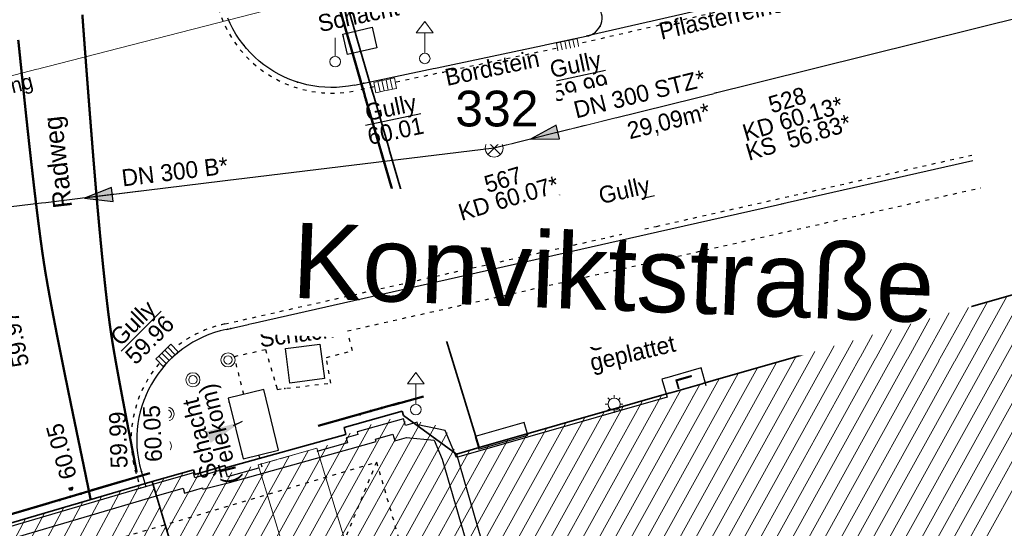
# Model space of a CAD drawing. Header units: metres. Extents: x 32365810 to 32367010, y 5620411 to 5622366.
# Tile 166 of 198: x 32366318 to 32366344, y 5622031 to 5622045. Entities that reach past the tile are written whole.
import ezdxf
from ezdxf import colors
from ezdxf.entities.mleader import LeaderData, LeaderLine
from ezdxf.math import Vec2, Vec3

# ---------------------------------------------------------------- set-up
doc = ezdxf.new("R2010")
doc.units = ezdxf.units.M
for name, pattern in [('1000.100', [0]), ('1000.104', [0.225, 0.075, -0.15]), ('1000.195', [0]), ('1000.196', [0.225, 0.075, -0.15]), ('1000.212', [0.25, 0.1, -0.15]), ('1000.300', [0]), ('1000.325', [0]), ('1600.1047', [0]), ('1600.2013', [0, 0]), ('1600.2028', [0]), ('1600.2305', [0.75, 0.5, 0, 0, -0.25]), ('1600.2507', [0])]:
    doc.linetypes.add(name, pattern=pattern)
doc.layers.get('0').update_dxf_attribs({"color": 1, "linetype": 'CONTINUOUS'})
for name, color, linetype in [('Beschriftung Kanalbestand (AMT 66)', 7, 'CONTINUOUS'), ('Beschriftung Topographie', 7, 'CONTINUOUS'), ('Ebene 40', 40, 'CONTINUOUS'), ('EFB-_ Dachhöhen Bestandsgebäude (NHN)', 7, 'CONTINUOUS'), ('Fahrbahnmarkierung', 7, 'CONTINUOUS'), ('Flurstücke_Grenzpunkte', 11, 'CONTINUOUS'), ('Gebäude', 31, 'CONTINUOUS'), ('Höhen_ gemessen (NHN)', 7, 'CONTINUOUS'), ('Lagebezeichnungen', 12, 'CONTINUOUS'), ('Leitungen Kanalbestand (AMT 66)', 7, 'CONTINUOUS'), ('Siedlungsflächen - Bauwerke u. Einrichtungen', 51, 'CONTINUOUS'), ('Stromversorgung', 7, 'CONTINUOUS'), ('Symbole Topographie', 7, 'CONTINUOUS'), ('Topgraphie_ weitere örtliche Aufnahme', 7, 'CONTINUOUS'), ('Topographie_ örtl. Aufnahme', 7, 'CONTINUOUS'), ('weitere Entwässerungsleitungen', 7, 'CONTINUOUS')]:
    doc.layers.add(name, color=color, linetype=linetype)
doc.styles.add('Beschriftung Fahrbahnmarkierung_ grau', font='Century Gothic.ttf')
doc.styles.add('Beschriftung Topographie_ blau', font='Century Gothic.ttf')
doc.styles.add('Flurstücksnummer - K 10 700', font='Arial.ttf')
doc.styles.add('Höhe NHN_ gemessen_ blau', font='Century Gothic.ttf')
doc.styles.add('Kanal Mischwasser_ Beschriftung allgemein_ dünn_ lila', font='Century Gothic.ttf')
doc.styles.add('Kanal_ Höhe_ NHN (Deckel_Sohle)_ lila', font='Century Gothic.ttf')
doc.styles.add('Name - Bauwerken u. Einrichtungen - F 10', font='Arial.ttf')
doc.styles.add('Stromversorgung_ Beschriftung allgemein_ dünn_ schwarz', font='Century Gothic.ttf')
doc.styles.add('Textart 4', font='Arial.ttf')

# ---------------------------------------------------------------- blocks, each defined once
blk = doc.blocks.new('S1000.451')
at = {"color": 0, "lineweight": -2}
for radius in [0.5, 0.3]:
    blk.add_circle((0, 0), radius, dxfattribs=at)
blk = doc.blocks.new('S1000.461')
at = {"color": 0, "lineweight": -2}
for p, q in [((-0.345, 0), (-0.5, 0)), ((-0.245, 0.245), (-0.35, 0.35)), ((0, 0.345), (0, 0.5)), ((0.245, 0.245), (0.35, 0.35)), ((0.345, 0), (0.5, 0)), ((-0.245, -0.245), (-0.35, -0.35)), ((0, -0.345), (0, -0.5)), ((0.245, -0.245), (0.35, -0.35))]:
    blk.add_line(p, q, dxfattribs=at)
blk.add_circle((0, 0), 0.345, dxfattribs=at)
blk = doc.blocks.new('S1000.460', base_point=(0, -0.375))
at = {"color": 0, "lineweight": -2}
for p, q in [((-0.2, 0.23), (0, 0.5)), ((0, 0.5), (0.2, 0.23)), ((0.2, 0.23), (-0.2, 0.23)), ((0, -0.25), (0, 0.23))]:
    blk.add_line(p, q, dxfattribs=at)
blk.add_circle((0, -0.375), 0.125, dxfattribs=at)
blk = doc.blocks.new('S1000.345')
at = {"color": 0, "lineweight": -2}
for p, q in [((-0.353554, 0.353554), (0.353554, -0.353554)), ((-0.353554, -0.353554), (0.353554, 0.353554))]:
    blk.add_line(p, q, dxfattribs=at)
blk.add_circle((0, 0), 0.5, dxfattribs=at)
blk = doc.blocks.new('S1000.507', base_point=(0, -0.25))
at = {"color": 0, "lineweight": -2}
for p, q in [((-0.5, 0.25), (-0.3, 0.25)), ((-0.5, -0.25), (-0.5, 0.25)), ((-0.3, 0.25), (-0.1, 0.25)), ((-0.3, 0.25), (-0.3, -0.25)), ((-0.1, 0.25), (0.1, 0.25)), ((-0.1, 0.25), (-0.1, -0.25)), ((0.1, 0.25), (0.3, 0.25)), ((0.1, 0.25), (0.1, -0.25)), ((0.3, 0.25), (0.5, 0.25)), ((0.3, 0.25), (0.3, -0.25)), ((0.5, 0.25), (0.5, -0.25)), ((-0.3, -0.25), (-0.5, -0.25)), ((-0.1, -0.25), (-0.3, -0.25)), ((0.1, -0.25), (-0.1, -0.25)), ((0.3, -0.25), (0.1, -0.25)), ((0.5, -0.25), (0.3, -0.25))]:
    blk.add_line(p, q, dxfattribs=at)
blk = doc.blocks.new('S1000.15')
at = {"color": 0, "lineweight": -2}
for p, q in [((-0.5, 0.05), (-0.485, 0.1)), ((0.495, 0.05), (-0.5, 0.05)), ((-0.5, -0.05), (-0.5, 0)), ((-0.5, 0), (0.5, 0)), ((-0.485, 0.1), (0.49, 0.1)), ((-0.475, 0.15), (-0.455, 0.2)), ((0.475, 0.15), (-0.475, 0.15)), ((-0.455, 0.2), (0.455, 0.2)), ((-0.43, 0.25), (-0.4, 0.3)), ((0.43, 0.25), (-0.43, 0.25)), ((-0.4, 0.3), (0.395, 0.3)), ((-0.355, 0.35), (-0.295, 0.4)), ((0.36, 0.35), (-0.355, 0.35)), ((-0.295, 0.4), (0.3, 0.4)), ((0.22, 0.45), (-0.215, 0.45)), ((0.3, 0.4), (0.22, 0.45)), ((0.395, 0.3), (0.36, 0.35)), ((0.455, 0.2), (0.43, 0.25)), ((0.49, 0.1), (0.475, 0.15)), ((0.5, 0), (0.495, 0.05)), ((0.495, -0.05), (-0.5, -0.05)), ((-0.475, -0.15), (-0.49, -0.1)), ((-0.49, -0.1), (0.485, -0.1)), ((0.475, -0.15), (-0.475, -0.15)), ((-0.43, -0.25), (-0.455, -0.2)), ((-0.455, -0.2), (0.46, -0.2)), ((0.425, -0.25), (-0.43, -0.25)), ((-0.355, -0.35), (-0.4, -0.3)), ((-0.4, -0.3), (0.395, -0.3)), ((0.345, -0.35), (-0.355, -0.35)), ((-0.205, -0.45), (-0.29, -0.4)), ((-0.29, -0.4), (0.285, -0.4)), ((0.2, -0.45), (-0.205, -0.45)), ((0.285, -0.4), (0.345, -0.35)), ((0.395, -0.3), (0.425, -0.25)), ((0.46, -0.2), (0.475, -0.15)), ((0.485, -0.1), (0.495, -0.05))]:
    blk.add_line(p, q, dxfattribs=at)
blk.add_circle((0, 0), 0.5, dxfattribs=at)
blk = doc.blocks.new('O126')
at = {"layer": 'Gebäude', "color": 7, "linetype": '1600.2507', "lineweight": 18}
for p, q in [((32366325.527, 5622033.162), (32366323.974, 5622032.722)), ((32366331.132, 5622014.847), (32366325.527, 5622033.162)), ((32366323.974, 5622032.722), (32366329.575, 5622014.39))]:
    blk.add_line(p, q, dxfattribs=at)
blk = doc.blocks.new('Flurgrenze_ Begleitsignatur')
at = {"color": 0, "lineweight": -2}
for p, q in [((-0.29, 0), (-0.12, 0)), ((0.12, 0), (0.29, 0))]:
    blk.add_line(p, q, dxfattribs=at)
for p in [(-0.06, 0), (0, 0), (0.06, 0)]:
    blk.add_point(p, dxfattribs=at)
blk = doc.blocks.new('O179')
at = {"layer": 'Flurstücke_Grenzpunkte', "color": 251, "linetype": '1600.2013', "lineweight": 50, "true_color": 0x566563}
blk.add_line((32366321.090248, 5622032.499779), (32366316.866248, 5622031.251779), dxfattribs=at)
at = {"layer": 'Flurstücke_Grenzpunkte', "color": 251, "lineweight": 50, "true_color": 0x566563, "xscale": 5, "yscale": 5, "zscale": 5, "rotation": 196.460014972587}
blk.add_blockref('Flurgrenze_ Begleitsignatur', (32366318.978248, 5622031.875779), dxfattribs=at)
blk = doc.blocks.new('O207')
at = {"layer": 'Flurstücke_Grenzpunkte', "color": 251, "linetype": '1600.2013', "lineweight": 50, "true_color": 0x566563}
blk.add_line((32366325.989899, 5622045.33735), (32366327.854899, 5622038.90435), dxfattribs=at)
at = {"layer": 'Flurstücke_Grenzpunkte', "color": 251, "lineweight": 50, "true_color": 0x566563, "xscale": 5, "yscale": 5, "zscale": 5, "rotation": 286.167475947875}
blk.add_blockref('Flurgrenze_ Begleitsignatur', (32366326.922399, 5622042.12085), dxfattribs=at)
blk = doc.blocks.new('O333')
at = {"layer": 'Flurstücke_Grenzpunkte', "color": 251, "linetype": '1600.2013', "lineweight": 50, "true_color": 0x566563}
blk.add_line((32366327.736282, 5622034.364653), (32366326.191282, 5622033.931653), dxfattribs=at)
at = {"layer": 'Flurstücke_Grenzpunkte', "color": 251, "lineweight": 50, "true_color": 0x566563, "xscale": 5, "yscale": 5, "zscale": 5, "rotation": 195.656001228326}
blk.add_blockref('Flurgrenze_ Begleitsignatur', (32366326.963782, 5622034.148153), dxfattribs=at)
blk = doc.blocks.new('O496')
at = {"layer": 'Gebäude', "color": 7, "linetype": '1600.2305', "lineweight": 18}
blk.add_line((32366323.974, 5622032.722), (32366325.527, 5622033.162), dxfattribs=at)
blk = doc.blocks.new('O779')
at = {"layer": 'Flurstücke_Grenzpunkte', "color": 7, "linetype": '1600.2028', "lineweight": 35}
for p, q in [((32366378.485, 5622047.119), (32366329.844, 5622033.179)), ((32366327.797, 5622034.148), (32366326.252, 5622033.715)), ((32366327.83, 5622034.03), (32366327.797, 5622034.148)), ((32366329.238, 5622033.006), (32366327.83, 5622034.03)), ((32366326.304, 5622033.53), (32366323.105, 5622032.643)), ((32366326.252, 5622033.715), (32366326.304, 5622033.53)), ((32366329.844, 5622033.179), (32366329.238, 5622033.006)), ((32366323.089, 5622032.701), (32366322.77, 5622032.608)), ((32366323.105, 5622032.643), (32366323.089, 5622032.701)), ((32366322.25, 5622032.592), (32366321.154, 5622032.284)), ((32366322.286, 5622032.466), (32366322.25, 5622032.592)), ((32366322.77, 5622032.608), (32366322.286, 5622032.466)), ((32366321.154, 5622032.284), (32366326.796, 5622013.461))]:
    blk.add_line(p, q, dxfattribs=at)
blk = doc.blocks.new('O830')
at = {"layer": 'Flurstücke_Grenzpunkte', "color": 7, "linetype": '1600.2028', "lineweight": 35}
for q in [(32366316.930001, 5622031.036), (32366326.796001, 5622013.461)]:
    blk.add_line((32366321.154001, 5622032.284), q, dxfattribs=at)
blk = doc.blocks.new('O1529')
at = {"layer": 'Flurstücke_Grenzpunkte', "color": 7, "linetype": '1600.2028', "lineweight": 35}
for p, q in [((32366328.071, 5622038.967), (32366326.206, 5622045.4)), ((32366329.844, 5622033.179), (32366328.071, 5622038.967)), ((32366327.797, 5622034.148), (32366326.252, 5622033.715)), ((32366327.83, 5622034.03), (32366327.797, 5622034.148)), ((32366329.238, 5622033.006), (32366327.83, 5622034.03)), ((32366326.304, 5622033.53), (32366323.105, 5622032.643)), ((32366326.252, 5622033.715), (32366326.304, 5622033.53)), ((32366329.844, 5622033.179), (32366329.238, 5622033.006)), ((32366323.089, 5622032.701), (32366322.77, 5622032.608)), ((32366323.105, 5622032.643), (32366323.089, 5622032.701)), ((32366322.25, 5622032.592), (32366321.154, 5622032.284)), ((32366322.286, 5622032.466), (32366322.25, 5622032.592)), ((32366322.77, 5622032.608), (32366322.286, 5622032.466)), ((32366321.154, 5622032.284), (32366316.93, 5622031.036))]:
    blk.add_line(p, q, dxfattribs=at)
blk = doc.blocks.new('O1992')
at = {"layer": 'Flurstücke_Grenzpunkte', "color": 7, "linetype": '1600.2028', "lineweight": 35}
for p, q in [((32366378.485, 5622047.119), (32366329.844, 5622033.179)), ((32366328.071, 5622038.967), (32366326.206, 5622045.4)), ((32366329.844, 5622033.179), (32366328.071, 5622038.967))]:
    blk.add_line(p, q, dxfattribs=at)
at = {"layer": 'Flurstücke_Grenzpunkte', "color": 7, "lineweight": 18, "insert": (32366330.314, 5622041.696), "char_height": 0.95, "attachment_point": 8, "line_spacing_factor": 0.69, "style": 'Flurstücksnummer - K 10 700', "bg_fill": 2}
blk.add_mtext('332', dxfattribs=at)
blk = doc.blocks.new('O2545')
at = {"layer": 'Ebene 40', "color": 7, "true_color": 0xffffff, "insert": (32366324.922043, 5622039.159064), "char_height": 1.999494, "attachment_point": 1, "rotation": 357.765069, "line_spacing_factor": 0.69, "style": 'Textart 4', "bg_fill": 2}
blk.add_mtext('Konviktstraße', dxfattribs=at)
blk = doc.blocks.new('*X1118')
at = {"color": 253, "linetype": '1600.1047', "lineweight": 18, "true_color": 0xb2b2b2}
for p, q in [((32366318.05641, 5622027.0425), (32366320.828554, 5622032.187846)), ((32366317.910037, 5622027.561443), (32366320.321949, 5622032.038167)), ((32366318.202784, 5622026.523558), (32366321.208451, 5622032.102343)), ((32366317.61729, 5622028.599329), (32366319.30874, 5622031.73881)), ((32366317.763663, 5622028.080386), (32366319.815345, 5622031.888488)), ((32366317.324543, 5622029.637214), (32366318.29553, 5622031.439452)), ((32366317.470917, 5622029.118271), (32366318.802135, 5622031.589131)), ((32366318.349157, 5622026.004615), (32366321.360719, 5622031.594341)), ((32366317.17817, 5622030.156157), (32366317.788926, 5622031.289774)), ((32366318.49553, 5622025.485672), (32366321.512987, 5622031.08634))]:
    blk.add_line(p, q, dxfattribs=at)
blk = doc.blocks.new('*X1238')
at = {"color": 253, "linetype": '1600.1047', "lineweight": 18, "true_color": 0xb2b2b2}
for p, q in [((32366335.676607, 5622017.000926), (32366347.429618, 5622038.218854)), ((32366334.657124, 5622016.708266), (32366346.410455, 5622037.926772)), ((32366335.166866, 5622016.854596), (32366346.920036, 5622038.072813)), ((32366334.147382, 5622016.561936), (32366345.900873, 5622037.780731)), ((32366332.21319, 5622014.617935), (32366344.88171, 5622037.48865)), ((32366332.359835, 5622014.108761), (32366345.391292, 5622037.634691)), ((32366331.550089, 5622014.96866), (32366343.862547, 5622037.196568)), ((32366331.978641, 5622014.968416), (32366344.372128, 5622037.342609)), ((32366330.526956, 5622014.669412), (32366342.843384, 5622036.904487)), ((32366331.038872, 5622014.819666), (32366343.352965, 5622037.050528)), ((32366329.503272, 5622014.369169), (32366341.824221, 5622036.612406)), ((32366330.015041, 5622014.519158), (32366342.333802, 5622036.758446)), ((32366328.992403, 5622014.220803), (32366341.314639, 5622036.466365)), ((32366327.171489, 5622012.481306), (32366340.295476, 5622036.174283)), ((32366327.47225, 5622012.250359), (32366340.805057, 5622036.320324)), ((32366326.868453, 5622013.482062), (32366339.276313, 5622035.882202)), ((32366327.0248, 5622012.990402), (32366339.785894, 5622036.028243)), ((32366326.5163, 5622014.394146), (32366338.25715, 5622035.59012)), ((32366326.666822, 5622013.89197), (32366338.766731, 5622035.736161)), ((32366326.365778, 5622014.896322), (32366337.747568, 5622035.44408)), ((32366326.064734, 5622015.900674), (32366336.728405, 5622035.151998)), ((32366326.215256, 5622015.398498), (32366337.237986, 5622035.298039)), ((32366325.763689, 5622016.905026), (32366335.709242, 5622034.859917)), ((32366325.914211, 5622016.40285), (32366336.218823, 5622035.005958)), ((32366325.462645, 5622017.909378), (32366334.690079, 5622034.567835)), ((32366325.613167, 5622017.407202), (32366335.19966, 5622034.713876)), ((32366325.161601, 5622018.913731), (32366333.670915, 5622034.275754)), ((32366325.312123, 5622018.411555), (32366334.180497, 5622034.421795)), ((32366325.011079, 5622019.415907), (32366333.161334, 5622034.129713)), ((32366322.90377, 5622026.446371), (32366326.971541, 5622033.789993)), ((32366323.054292, 5622025.944195), (32366327.478781, 5622033.931807)), ((32366323.204814, 5622025.442019), (32366327.874274, 5622033.871882)), ((32366323.355336, 5622024.939843), (32366328.294695, 5622033.856959)), ((32366323.505858, 5622024.437667), (32366328.678612, 5622033.776135)), ((32366324.710035, 5622020.420259), (32366332.142171, 5622033.837632)), ((32366324.860557, 5622019.918083), (32366332.651752, 5622033.983672)), ((32366323.65638, 5622023.935491), (32366328.995031, 5622033.573457)), ((32366324.408991, 5622021.424611), (32366331.123008, 5622033.54555)), ((32366324.559513, 5622020.922435), (32366331.632589, 5622033.691591)), ((32366326.336351, 5622033.41719), (32366326.416466, 5622033.561823)), ((32366322.602726, 5622027.450723), (32366325.811043, 5622033.242757)), ((32366322.753248, 5622026.948547), (32366326.319862, 5622033.387422)), ((32366324.107946, 5622022.428963), (32366330.103844, 5622033.253469)), ((32366324.258469, 5622021.926787), (32366330.613426, 5622033.399509)), ((32366322.301681, 5622028.455075), (32366324.793882, 5622032.954291)), ((32366322.452204, 5622027.952899), (32366325.30237, 5622033.098357)), ((32366323.806902, 5622023.433315), (32366329.18193, 5622033.136953)), ((32366323.957424, 5622022.931139), (32366329.594445, 5622033.107758)), ((32366322.151159, 5622028.957251), (32366324.285394, 5622032.810225)), ((32366321.398549, 5622031.468131), (32366321.978877, 5622032.515809)), ((32366321.549071, 5622030.965955), (32366322.39821, 5622032.498921)), ((32366321.699593, 5622030.463779), (32366322.875174, 5622032.586077)), ((32366321.850115, 5622029.961603), (32366323.267711, 5622032.520815)), ((32366322.000637, 5622029.459427), (32366323.776709, 5622032.665802)), ((32366321.248027, 5622031.970307), (32366321.471157, 5622032.373128))]:
    blk.add_line(p, q, dxfattribs=at)
blk = doc.blocks.new('S1000.370')
at = {"lineweight": -2}
blk.add_hatch(color=0, dxfattribs=at).paths.add_polyline_path([(0.065, 0), (-0.06, 0), (0, 0.25)], flags=0)
at = {"color": 0, "lineweight": -2}
for p, q in [((0, 0.25), (-0.06, 0)), ((0, -0.25), (0, 0.25)), ((0.065, 0), (0, 0.25)), ((-0.06, 0), (0.065, 0))]:
    blk.add_line(p, q, dxfattribs=at)

msp = doc.modelspace()

# ---------------------------------------------------------------- linework, layer by layer
at = {"layer": 'Topographie_ örtl. Aufnahme', "color": 7, "true_color": 0xffffff}
for p in [(32366333.056365, 5622044.37358, 60.079), (32366323.59401, 5622043.860081, 60.041), (32366325.019638, 5622042.884694, 60.039), (32366326.781695, 5622042.857599, 60.016), (32366328.491725, 5622037.534476, 60.007), (32366323.242099, 5622036.347012, 59.991), (32366323.165628, 5622036.32974, 59.993), (32366321.810684, 5622035.679863, 59.968), (32366324.449797, 5622034.832522, 60.1), (32366324.674673, 5622034.752848, 60.089), (32366320.907829, 5622034.366269, 59.986), (32366323.201874, 5622034.382342, 60.101), (32366323.541065, 5622033.001759, 60.109)]:
    msp.add_point(p, dxfattribs=at)

# ---------------------------------------------------------------- block references
at = {"layer": 'Flurstücke_Grenzpunkte', "color": 7, "true_color": 0xffffff}
msp.add_blockref('O333', (0, 0), dxfattribs=at)
at = {"layer": 'Gebäude', "color": 7, "true_color": 0xffffff}
for name in ['O126', 'O496']:
    msp.add_blockref(name, (0, 0), dxfattribs=at)
at = {"layer": 'Höhen_ gemessen (NHN)', "color": 7, "lineweight": 18, "xscale": 0.1125, "yscale": 0.1125, "zscale": 0.1125}
for p in [(32366321.005707, 5622032.653017, 60.049), (32366320.853634, 5622032.611505, 59.988), (32366318.992455, 5622032.103453, 60.047)]:
    msp.add_blockref('S1000.15', p, dxfattribs=at)
at = {"layer": 'Leitungen Kanalbestand (AMT 66)', "color": 7, "lineweight": 18, "xscale": 0.475, "yscale": 0.475, "zscale": 0.475}
msp.add_blockref('S1000.345', (32366330.241, 5622041.133), dxfattribs=at)
at = {"layer": 'Symbole Topographie', "color": 7, "lineweight": 18}
for name, p, xscale, yscale, zscale in [('S1000.460', (32366328.397086, 5622043.515898, 60.1), 1.125, 1.125, 1.125), ('S1000.460', (32366326.017323, 5622043.431358, 60.118), 1.125, 1.125, 1.125), ('S1000.451', (32366323.168462, 5622035.508363, 60.069), 0.375, 0.375, 0.375), ('S1000.451', (32366322.23659, 5622034.981853, 60.118), 0.375, 0.375, 0.375), ('S1000.460', (32366328.159774, 5622034.189192, 60.165), 1.125, 1.125, 1.125), ('S1000.461', (32366333.429626, 5622034.334562, 60.206), 0.47, 0.47, 0.47), ('S1000.451', (32366321.550238, 5622034.070166, 60.112), 0.375, 0.375, 0.375), ('S1000.451', (32366321.479586, 5622033.216544, 60.079), 0.375, 0.375, 0.375)]:
    msp.add_blockref(name, p, dxfattribs=dict(at, xscale=xscale, yscale=yscale, zscale=zscale))
at = {"layer": 'weitere Entwässerungsleitungen', "color": 7, "lineweight": 18, "xscale": 0.5625, "yscale": 0.5625, "zscale": 0.5625}
for p, rotation in [((32366332.170645, 5622043.982319, 59.994), 191.919317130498), ((32366327.314905, 5622042.938668, 60.009), 191.919317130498), ((32366333.965544, 5622038.781957, 59.976), 12.759116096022), ((32366321.644875, 5622035.529474, 59.957), 44.396308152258)]:
    msp.add_blockref('S1000.507', p, dxfattribs=dict(at, rotation=rotation))

# ---------------------------------------------------------------- texts
at = {"layer": 'Beschriftung Kanalbestand (AMT 66)', "color": 200, "lineweight": 25, "true_color": 0xd600ff, "char_height": 0.45, "attachment_point": 5, "line_spacing_factor": 0.69, "bg_fill": 2}
for s, insert, rotation, style in [('528\\PKD 60.13*\\PKS  56.83*', (32366338.178922, 5622041.912789), 16.5124674, 'Kanal_ Höhe_ NHN (Deckel_Sohle)_ lila'), ('DN 300 B*', (32366321.755788, 5622040.506494), 6.9404132, 'Kanal Mischwasser_ Beschriftung allgemein_ dünn_ lila')]:
    msp.add_mtext(s, dxfattribs=dict(at, insert=insert, rotation=rotation, style=style))
at = {"layer": 'Beschriftung Topographie', "color": 142, "lineweight": 25, "true_color": 0x0087cd, "char_height": 0.45, "attachment_point": 5, "line_spacing_factor": 0.69, "style": 'Beschriftung Topographie_ blau', "bg_fill": 2}
for s, insert, rotation in [('Pflasterreihe', (32366336.281102, 5622044.604988), 12.9370791), ('Bordstein', (32366330.18704, 5622043.262857), 11.9099457), ('Pflasterreihe', (32366325.7416, 5622037.507858), 12.7244747), ('Schacht', (32366325.077465, 5622036.207921), 7.6144869), ('L', (32366335.301393, 5622034.933836), 285.9880051)]:
    msp.add_mtext(s, dxfattribs=dict(at, insert=insert, rotation=rotation))
at = {"layer": 'Fahrbahnmarkierung', "color": 253, "lineweight": 25, "true_color": 0x999999, "insert": (32366319.036069, 5622040.805382), "char_height": 0.5, "attachment_point": 8, "rotation": 96.5685558, "line_spacing_factor": 0.69, "style": 'Beschriftung Fahrbahnmarkierung_ grau', "bg_fill": 2}
msp.add_mtext('Radweg', dxfattribs=at)
at = {"layer": 'Höhen_ gemessen (NHN)', "color": 142, "lineweight": 25, "true_color": 0x0087cd, "char_height": 0.45, "line_spacing_factor": 0.69, "style": 'Höhe NHN_ gemessen_ blau', "bg_fill": 2}
for s, insert, attachment_point, rotation in [('59.99', (32366320.509091, 5622032.639085), 7, 91.9414951), ('60.05', (32366318.942233, 5622032.350507), 4, 105.381331)]:
    msp.add_mtext(s, dxfattribs=dict(at, insert=insert, attachment_point=attachment_point, rotation=rotation))
at = {"layer": 'Lagebezeichnungen', "color": 7, "lineweight": 18, "insert": (32366333.459334, 5622037.088711), "char_height": 0.8, "attachment_point": 5, "rotation": 12.7269482, "line_spacing_factor": 0.69, "style": 'Name - Bauwerken u. Einrichtungen - F 10', "bg_fill": 2}
msp.add_mtext('Konviktstraße', dxfattribs=at)
at = {"layer": 'weitere Entwässerungsleitungen', "color": 200, "lineweight": 25, "true_color": 0xd600ff, "insert": (32366317.203306, 5622036.000082, 59.966), "char_height": 0.45, "attachment_point": 5, "rotation": 102.1970208, "line_spacing_factor": 0.69, "style": 'Kanal_ Höhe_ NHN (Deckel_Sohle)_ lila', "bg_fill": 2}
msp.add_mtext('\\SGully/59.97;', dxfattribs=at)

# ---------------------------------------------------------------- leaders
at = {"layer": 'Beschriftung Topographie', "color": 142, "lineweight": 25, "true_color": 0x0087cd}
ml = msp.add_multileader_mtext('Standard', dxfattribs=at)
ml.set_content('Schacht\\P(Telekom)', color=256, style='Beschriftung Topographie_ blau')
ml.set_leader_properties(linetype='CONTINUOUS')
ml.build(insert=Vec2(0, 0))
ml.multileader.update_dxf_attribs({"has_dogleg": 0, "dogleg_length": 0, "arrow_head_size": 0})
ctx = ml.context
ctx.base_point, ctx.char_height, ctx.arrow_head_size, ctx.landing_gap_size = Vec3(32366322.200495, 5622033.366031), 0.45, 0, 0
notes = []
notes.append((ctx, [(0, (1, 1, 0), (32366323.307913, 5622033.762348), (0, 0), 0, [(0, [(32366323.547846, 5622033.872414)], 0, [])])]))
ctx.mtext.insert, ctx.mtext.text_direction, ctx.mtext.alignment, ctx.mtext.line_spacing_factor = Vec3(32366322.200495, 5622033.366031), Vec3(-0.238641, 0.971108), 2, 0.69
for ctx, leaders in notes:
    for number, flags, end, landing, length, lines in leaders:
        leader = LeaderData()
        leader.index, (leader.has_last_leader_line, leader.has_dogleg_vector, leader.attachment_direction) = number, flags
        leader.last_leader_point, leader.dogleg_vector, leader.dogleg_length = Vec3(end), Vec3(landing), length
        for number, points, colour, breaks in lines:
            line = LeaderLine()
            line.index, line.vertices, line.color, line.breaks = number, Vec3.list(points), colors.encode_raw_color(colour), breaks
            leader.lines.append(line)
        ctx.leaders.append(leader)

# ---------------------------------------------------------------- next in the draw order: block references
at = {"layer": 'Flurstücke_Grenzpunkte', "color": 7, "true_color": 0xffffff}
msp.add_blockref('O179', (0, 0), dxfattribs=at)

# ---------------------------------------------------------------- next in the draw order: texts
at = {"layer": 'Beschriftung Topographie', "color": 142, "lineweight": 25, "true_color": 0x0087cd, "char_height": 0.45, "attachment_point": 5, "line_spacing_factor": 0.69, "style": 'Beschriftung Topographie_ blau', "bg_fill": 2}
for s, insert, rotation in [('Schacht', (32366326.630489, 5622044.656736), 12.0340511), ('gepflastert', (32366335.44815, 5622038.722533), 12.382025), ('Bordstein', (32366330.323037, 5622037.520815), 12.7269482), ('Gehweg\\Pgeplattet', (32366333.87515, 5622035.881238), 13.2518024)]:
    msp.add_mtext(s, dxfattribs=dict(at, insert=insert, rotation=rotation))
at = {"layer": 'Stromversorgung', "color": 7, "lineweight": 25, "insert": (32366307.131119, 5622039.819389), "char_height": 0.4, "attachment_point": 7, "rotation": 14.381554, "line_spacing_factor": 0.69, "style": 'Stromversorgung_ Beschriftung allgemein_ dünn_ schwarz', "bg_fill": 2}
msp.add_mtext('hängende Stromleitung für Straßenbeleuchtung', dxfattribs=at)
at = {"layer": 'weitere Entwässerungsleitungen', "color": 200, "lineweight": 25, "true_color": 0xd600ff, "char_height": 0.45, "line_spacing_factor": 0.69, "style": 'Kanal_ Höhe_ NHN (Deckel_Sohle)_ lila', "bg_fill": 2}
for s, insert, attachment_point, rotation in [('\\SGully/60.01;', (32366326.70756, 5622042.274658, 59.985), 1, 11.9155081), ('\\SGully/59.96;', (32366320.86251, 5622036.269696, 59.933), 5, 44.869382)]:
    msp.add_mtext(s, dxfattribs=dict(at, insert=insert, attachment_point=attachment_point, rotation=rotation))

# ---------------------------------------------------------------- next in the draw order: block references
at = {"layer": 'Flurstücke_Grenzpunkte', "color": 7, "true_color": 0xffffff}
msp.add_blockref('O207', (0, 0), dxfattribs=at)

# ---------------------------------------------------------------- next in the draw order: texts
at = {"layer": 'Höhen_ gemessen (NHN)', "color": 142, "lineweight": 25, "true_color": 0x0087cd, "insert": (32366320.97042, 5622032.789982), "char_height": 0.45, "attachment_point": 1, "rotation": 92.5488976, "line_spacing_factor": 0.69, "style": 'Höhe NHN_ gemessen_ blau', "bg_fill": 2}
msp.add_mtext('60.05', dxfattribs=at)
at = {"layer": 'weitere Entwässerungsleitungen', "color": 200, "lineweight": 25, "true_color": 0xd600ff, "char_height": 0.45, "line_spacing_factor": 0.69, "style": 'Kanal_ Höhe_ NHN (Deckel_Sohle)_ lila', "bg_fill": 2}
for s, insert, attachment_point, rotation in [('\\SGully/59.99;', (32366332.353377, 5622043.572962, 59.97), 2, 11.9155081), ('\\SGully/59.98;', (32366333.886259, 5622039.180916, 59.952), 8, 12.7338153)]:
    msp.add_mtext(s, dxfattribs=dict(at, insert=insert, attachment_point=attachment_point, rotation=rotation))

# ---------------------------------------------------------------- next in the draw order: texts
at = {"layer": 'Beschriftung Kanalbestand (AMT 66)', "color": 200, "lineweight": 25, "true_color": 0xd600ff, "char_height": 0.45, "attachment_point": 5, "line_spacing_factor": 0.69, "bg_fill": 2}
for s, insert, rotation, style in [('DN 300 STZ*', (32366334.105937, 5622042.566814), 13.9582576, 'Kanal Mischwasser_ Beschriftung allgemein_ dünn_ lila'), ('567\\PKD 60.07*\\PKS  56.65*', (32366330.625559, 5622039.799302), 16.5124674, 'Kanal_ Höhe_ NHN (Deckel_Sohle)_ lila')]:
    msp.add_mtext(s, dxfattribs=dict(at, insert=insert, rotation=rotation, style=style))

# ---------------------------------------------------------------- next in the draw order: texts
at = {"layer": 'Beschriftung Kanalbestand (AMT 66)', "color": 200, "lineweight": 25, "true_color": 0xd600ff, "insert": (32366334.888083, 5622041.81509), "char_height": 0.45, "attachment_point": 5, "rotation": 13.9582576, "line_spacing_factor": 0.69, "style": 'Kanal Mischwasser_ Beschriftung allgemein_ dünn_ lila', "bg_fill": 2}
msp.add_mtext('29,09m*', dxfattribs=at)

# ---------------------------------------------------------------- next in the draw order: block references
at = {"layer": 'Flurstücke_Grenzpunkte', "color": 7, "true_color": 0xffffff}
msp.add_blockref('O779', (0, 0), dxfattribs=at)

# ---------------------------------------------------------------- next in the draw order: block references
msp.add_blockref('O830', (0, 0), dxfattribs=at)

# ---------------------------------------------------------------- next in the draw order: block references
msp.add_blockref('O1529', (0, 0), dxfattribs=at)

# ---------------------------------------------------------------- next in the draw order: linework, layer by layer
at = {"layer": 'EFB-_ Dachhöhen Bestandsgebäude (NHN)', "color": 7, "linetype": '1000.195', "lineweight": 25}
for p, q in [((32366329.238001, 5622033.006), (32366334.064001, 5622016.538)), ((32366328.860947, 5622032.870577), (32366333.837638, 5622015.888365)), ((32366322.496809, 5622032.080359), (32366323.206522, 5622032.25614)), ((32366317.422136, 5622030.764393), (32366321.264761, 5622031.899714)), ((32366321.264761, 5622031.899714), (32366321.974858, 5622032.099266)), ((32366321.974858, 5622032.099266), (32366322.012114, 5622031.968867)), ((32366322.012114, 5622031.968867), (32366322.489213, 5622032.108843)), ((32366322.489213, 5622032.108843), (32366322.496809, 5622032.080359))]:
    msp.add_line(p, q, dxfattribs=at)
at = {"layer": 'EFB-_ Dachhöhen Bestandsgebäude (NHN)', "color": 7, "linetype": '1000.196', "lineweight": 25}
for p, q in [((32366310.839449, 5622027.985485), (32366327.112416, 5622032.793408)), ((32366327.112416, 5622032.793408), (32366325.04009, 5622027.733582)), ((32366327.112416, 5622032.793408), (32366332.018076, 5622016.053583))]:
    msp.add_line(p, q, dxfattribs=at)
at = {"layer": 'Topgraphie_ weitere örtliche Aufnahme', "color": 142, "linetype": '1000.104', "lineweight": 25, "true_color": 0x0087cd}
msp.add_line((32366320.762818, 5622032.364796), (32366320.839196, 5622032.105893), dxfattribs=at)
msp.add_arc((32366323.742387, 5622033.384444), 3.149208, 140.0351785, 198.8916227, dxfattribs=at)
at = {"layer": 'Topographie_ örtl. Aufnahme', "color": 142, "linetype": '1000.100', "lineweight": 25, "true_color": 0x0087cd}
for p, q in [((32366324.695079, 5622035.811085, 60.091), (32366325.612002, 5622035.931212, 60.098)), ((32366325.612002, 5622035.931212, 60.098), (32366325.732132, 5622035.014279, 60.106)), ((32366324.81521, 5622034.894152, 60.099), (32366324.695079, 5622035.811085, 60.091)), ((32366325.732132, 5622035.014279, 60.106), (32366324.81521, 5622034.894152, 60.099)), ((32366324.116872, 5622034.722561, 60.102), (32366323.175132, 5622034.491189, 60.102)), ((32366324.512834, 5622033.110905, 60.102), (32366324.116872, 5622034.722561, 60.102)), ((32366323.175132, 5622034.491189, 60.102), (32366323.571094, 5622032.879532, 60.096)), ((32366323.571094, 5622032.879532, 60.096), (32366324.512834, 5622033.110905, 60.102)), ((32366322.255278, 5622032.507681, 60.076), (32366321.158186, 5622032.199997, 60.049)), ((32366322.291168, 5622032.381153, 60.083), (32366322.255278, 5622032.507681, 60.076)), ((32366323.09417, 5622032.616723, 60.093), (32366322.291168, 5622032.381153, 60.083)), ((32366323.154504, 5622032.402154, 60.104), (32366323.09417, 5622032.616723, 60.093)), ((32366323.979482, 5622032.636832, 60.109), (32366323.154504, 5622032.402154, 60.104)), ((32366316.93491, 5622030.95274), (32366321.159883, 5622032.199059)), ((32366320.904697, 5622032.413399, 59.988), (32366320.982906, 5622032.148288))]:
    msp.add_line(p, q, dxfattribs=at)
at = {"layer": 'Topographie_ örtl. Aufnahme', "color": 142, "linetype": '1000.104', "lineweight": 25, "true_color": 0x0087cd}
for p, q in [((32366323.33688, 5622035.59972, 60.058), (32366324.162822, 5622035.786262, 60.057)), ((32366323.588952, 5622034.592859, 60.104), (32366323.33688, 5622035.59972, 60.058)), ((32366324.162822, 5622035.786262, 60.057), (32366324.479265, 5622034.727144, 60.101)), ((32366325.898096, 5622034.894314, 60.116), (32366325.783484, 5622035.571349, 60.125)), ((32366324.479265, 5622034.727144, 60.101), (32366325.898096, 5622034.894314, 60.116)), ((32366324.072091, 5622032.663032, 60.109), (32366323.991989, 5622032.982988, 60.11))]:
    msp.add_line(p, q, dxfattribs=at)

# ---------------------------------------------------------------- next in the draw order: block references
at = {"layer": 'Flurstücke_Grenzpunkte', "color": 7, "true_color": 0xffffff}
msp.add_blockref('O1992', (0, 0), dxfattribs=at)
at = {"layer": 'Siedlungsflächen - Bauwerke u. Einrichtungen', "color": 7, "true_color": 0xffffff}
msp.add_blockref('*X1118', (0, 0), dxfattribs=at)

# ---------------------------------------------------------------- next in the draw order: linework, layer by layer
at = {"layer": 'EFB-_ Dachhöhen Bestandsgebäude (NHN)', "color": 7, "linetype": '1000.195', "lineweight": 25}
for p, q in [((32366323.105001, 5622032.643), (32366326.304001, 5622033.53)), ((32366327.090264, 5622033.407929), (32366327.55268, 5622033.53721)), ((32366327.55268, 5622033.53721), (32366327.602018, 5622033.361003)), ((32366326.411873, 5622033.144901), (32366327.108922, 5622033.342136)), ((32366327.108922, 5622033.342136), (32366327.090264, 5622033.407929)), ((32366327.602018, 5622033.361003), (32366327.912807, 5622033.448943)), ((32366327.912807, 5622033.448943), (32366328.645188, 5622033.374484)), ((32366328.645188, 5622033.374484), (32366328.860947, 5622032.870577)), ((32366323.206522, 5622032.25614), (32366326.411873, 5622033.144901))]:
    msp.add_line(p, q, dxfattribs=at)
at = {"layer": 'Topographie_ örtl. Aufnahme', "color": 142, "linetype": '1000.104', "lineweight": 25, "true_color": 0x0087cd}
for p, q in [((32366326.472779, 5622035.747151, 60.121), (32366326.341749, 5622036.278381, 60.095)), ((32366325.783484, 5622035.571349, 60.125), (32366326.472779, 5622035.747151, 60.121))]:
    msp.add_line(p, q, dxfattribs=at)
at = {"layer": 'Topographie_ örtl. Aufnahme', "color": 142, "linetype": '1000.100', "lineweight": 25, "true_color": 0x0087cd}
for p, q in [((32366335.738889, 5622035.298259, 60.205), (32366334.700851, 5622035.000841, 60.214)), ((32366335.876582, 5622034.817686, 60.231), (32366335.738889, 5622035.298259, 60.205)), ((32366334.700851, 5622035.000841, 60.214), (32366334.838544, 5622034.520268, 60.223)), ((32366334.838544, 5622034.520268, 60.223), (32366329.244816, 5622032.917462, 60.212)), ((32366327.835617, 5622033.943197, 60.176), (32366326.601929, 5622033.59803, 60.136)), ((32366327.884586, 5622033.769111), (32366327.835617, 5622033.943197, 60.176)), ((32366328.195266, 5622033.855562), (32366327.884586, 5622033.769111)), ((32366328.214526, 5622033.787742), (32366328.195266, 5622033.855562)), ((32366328.937712, 5622033.634326, 60.181), (32366328.214526, 5622033.787742)), ((32366331.037586, 5622033.847242, 60.215), (32366329.73325, 5622033.473524, 60.193)), ((32366331.133972, 5622033.51084, 60.219), (32366331.037586, 5622033.847242, 60.215)), ((32366326.620191, 5622033.530251, 60.14), (32366326.309471, 5622033.442802, 60.129)), ((32366326.601929, 5622033.59803, 60.136), (32366326.620191, 5622033.530251, 60.14)), ((32366329.244816, 5622032.917462, 60.212), (32366328.937712, 5622033.634326, 60.181)), ((32366329.73325, 5622033.473524, 60.193), (32366329.836424, 5622033.139068, 60.211)), ((32366329.836424, 5622033.139068, 60.211), (32366331.133972, 5622033.51084, 60.219)), ((32366326.347992, 5622033.307162, 60.133), (32366325.532166, 5622033.076115, 60.112)), ((32366326.309471, 5622033.442802, 60.129), (32366326.347992, 5622033.307162, 60.133))]:
    msp.add_line(p, q, dxfattribs=at)

# ---------------------------------------------------------------- next in the draw order: block references
at = {"layer": 'Gebäude', "color": 7, "true_color": 0xffffff}
msp.add_blockref('O2545', (0, 0), dxfattribs=at)

# ---------------------------------------------------------------- next in the draw order: linework, layer by layer
at = {"layer": 'Fahrbahnmarkierung', "color": 253, "linetype": '1000.212', "lineweight": 25, "true_color": 0x999999, "const_width": 0.0625}
for points in [[(32366319.29833, 5622044.675775), (32366319.317863, 5622044.401958), (32366319.342612, 5622044.066256), (32366319.3701, 5622043.700432), (32366319.397589, 5622043.334609), (32366319.427817, 5622042.938664), (32366319.458308, 5622042.544364), (32366319.488799, 5622042.150063), (32366319.519554, 5622041.757407), (32366319.548097, 5622041.39816), (32366319.576639, 5622041.038913), (32366319.602969, 5622040.713075), (32366319.624611, 5622040.452412), (32366319.635547, 5622040.320694), (32366319.648034, 5622040.172514), (32366319.661836, 5622040.011902), (32366319.675639, 5622039.85129), (32366319.690757, 5622039.678246), (32366319.706954, 5622039.4968), (32366319.723151, 5622039.315355), (32366319.740428, 5622039.125508), (32366319.758548, 5622038.93129), (32366319.776669, 5622038.737073), (32366319.795633, 5622038.538484), (32366319.815204, 5622038.339556), (32366319.834776, 5622038.140627), (32366319.854955, 5622037.941359), (32366319.875506, 5622037.74578), (32366319.896056, 5622037.550202), (32366319.916979, 5622037.358314), (32366319.938037, 5622037.174147), (32366319.948566, 5622037.082063), (32366319.959129, 5622036.99191), (32366319.969697, 5622036.904191), (32366319.980264, 5622036.816471), (32366319.990836, 5622036.731186), (32366320.001383, 5622036.648839), (32366320.01193, 5622036.566492), (32366320.022452, 5622036.487082), (32366320.03292, 5622036.411114), (32366320.043387, 5622036.335147), (32366320.0538, 5622036.262621), (32366320.064129, 5622036.19404), (32366320.073142, 5622036.134199), (32366320.083145, 5622036.070358), (32366320.094013, 5622036.003072), (32366320.104882, 5622035.935786), (32366320.116615, 5622035.865055), (32366320.129087, 5622035.791433), (32366320.154031, 5622035.644188), (32366320.181931, 5622035.485381), (32366320.211779, 5622035.319444), (32366320.241626, 5622035.153508), (32366320.273421, 5622034.980442), (32366320.306156, 5622034.804682), (32366320.338891, 5622034.628923), (32366320.372567, 5622034.450468), (32366320.406174, 5622034.273755), (32366320.473388, 5622033.920327), (32366320.540331, 5622033.573861), (32366320.59894, 5622033.269833), (32366320.628244, 5622033.117819), (32366320.655465, 5622032.976414), (32366320.679595, 5622032.850054), (32366320.703725, 5622032.723694), (32366320.724763, 5622032.612377), (32366320.741703, 5622032.52054)], [(32366317.594055, 5622044.008384), (32366317.647579, 5622043.497496), (32366317.695367, 5622043.032309), (32366317.733218, 5622042.668909), (32366317.764248, 5622042.371001), (32366317.802716, 5622042.005965), (32366317.845846, 5622041.607559), (32366317.867411, 5622041.408356), (32366317.890141, 5622041.20081), (32366317.913689, 5622040.989141), (32366317.937237, 5622040.777472), (32366317.961603, 5622040.56168), (32366317.986439, 5622040.345985), (32366318.011276, 5622040.130289), (32366318.036584, 5622039.914691), (32366318.062015, 5622039.703408), (32366318.087446, 5622039.492126), (32366318.113, 5622039.28516), (32366318.138331, 5622039.08673), (32366318.150997, 5622038.987515), (32366318.163606, 5622038.890434), (32366318.176116, 5622038.796014), (32366318.188626, 5622038.701595), (32366318.201037, 5622038.609837), (32366318.213305, 5622038.521267), (32366318.225573, 5622038.432698), (32366318.237699, 5622038.347318), (32366318.249638, 5622038.265654), (32366318.261577, 5622038.18399), (32366318.27333, 5622038.106042), (32366318.284853, 5622038.032339), (32366318.300579, 5622037.931759), (32366318.318201, 5622037.824218), (32366318.337481, 5622037.710673), (32366318.356762, 5622037.597128), (32366318.377701, 5622037.47758), (32366318.40006, 5622037.352985), (32366318.422419, 5622037.228391), (32366318.446198, 5622037.09875), (32366318.47116, 5622036.965022), (32366318.496122, 5622036.831294), (32366318.522265, 5622036.693477), (32366318.549353, 5622036.552531), (32366318.576441, 5622036.411585), (32366318.604472, 5622036.267508), (32366318.63321, 5622036.121259), (32366318.661947, 5622035.975011), (32366318.69139, 5622035.82659), (32366318.721301, 5622035.676954), (32366318.781123, 5622035.377683), (32366318.842816, 5622035.073555), (32366318.904474, 5622034.772232), (32366318.966132, 5622034.470909), (32366319.027755, 5622034.172392), (32366319.087439, 5622033.884343), (32366319.147122, 5622033.596294), (32366319.204866, 5622033.318713), (32366319.258765, 5622033.059264), (32366319.312664, 5622032.799814), (32366319.362718, 5622032.558496), (32366319.407022, 5622032.342973), (32366319.451326, 5622032.127449), (32366319.489879, 5622031.937719), (32366319.520777, 5622031.781447)]]:
    msp.add_lwpolyline(points, dxfattribs=at)
at = {"layer": 'Leitungen Kanalbestand (AMT 66)', "color": 200, "linetype": '1000.300', "lineweight": 25, "true_color": 0xd600ff}
for p, q in [((32366358.42, 5622048.137), (32366330.241, 5622041.133)), ((32366330.241, 5622041.133), (32366309.95, 5622038.663))]:
    msp.add_line(p, q, dxfattribs=at)
at = {"layer": 'Stromversorgung', "color": 7, "linetype": '1000.325', "lineweight": 18}
msp.add_line((32366299.421664, 5622038.447397, 70.273), (32366326.214632, 5622045.317516), dxfattribs=at)
at = {"layer": 'Topgraphie_ weitere örtliche Aufnahme', "color": 142, "linetype": '1000.104', "lineweight": 25, "true_color": 0x0087cd}
for p, q in [((32366341.457319, 5622045.963846), (32366332.511154, 5622043.908679)), ((32366331.893105, 5622043.782349), (32366327.639913, 5622042.884857)), ((32366327.037044, 5622042.757605), (32366326.558596, 5622042.657303)), ((32366334.557354, 5622039.056356), (32366342.932879, 5622040.948002)), ((32366334.244617, 5622038.985684), (32366334.557354, 5622039.056356)), ((32366323.083944, 5622036.465042), (32366333.63163, 5622038.846907))]:
    msp.add_line(p, q, dxfattribs=at)
for centre, radius, start, end in [((32366325.928647, 5622045.742859), 3.149205, 196.6124505, 281.5389706), ((32366323.74302, 5622033.385573), 3.149208, 102.0803419, 128.695099)]:
    msp.add_arc(centre, radius, start, end, dxfattribs=at)
at = {"layer": 'Topographie_ örtl. Aufnahme', "color": 142, "linetype": '1000.100', "lineweight": 25, "true_color": 0x0087cd}
for p, q in [((32366341.423743, 5622046.110012), (32366332.690131, 5622044.103801, 59.974)), ((32366326.2173, 5622044.162833, 60.122), (32366326.996674, 5622044.342684, 60.126)), ((32366326.996674, 5622044.342684, 60.126), (32366327.12257, 5622043.797122, 60.133)), ((32366326.343196, 5622043.617271), (32366326.2173, 5622044.162833, 60.122)), ((32366326.528126, 5622042.804149, 60.004), (32366332.690131, 5622044.103801, 59.974)), ((32366327.12257, 5622043.797122, 60.133), (32366326.343196, 5622043.617271)), ((32366334.58677, 5622038.90925, 59.995), (32366342.965918, 5622040.801714)), ((32366323.116126, 5622036.31856, 59.998), (32366334.58677, 5622038.90925, 59.995))]:
    msp.add_line(p, q, dxfattribs=at)
at = {"layer": 'Topographie_ örtl. Aufnahme', "color": 142, "linetype": '1000.104', "lineweight": 25, "true_color": 0x0087cd}
msp.add_line((32366326.341749, 5622036.278381, 60.095), (32366343.17602, 5622040.080467), dxfattribs=at)
at = {"layer": 'Topographie_ örtl. Aufnahme', "color": 142, "linetype": '1000.100', "lineweight": 25, "true_color": 0x0087cd}
for points in [[(32366332.690131, 5622044.103801, 59.974), (32366332.755767, 5622044.11917, 59.982571), (32366332.818739, 5622044.143231, 59.991143), (32366332.877901, 5622044.175546, 59.999714), (32366332.932176, 5622044.215527, 60.008286), (32366332.980579, 5622044.262447, 60.016857), (32366333.022228, 5622044.315454, 60.025429), (32366333.056367, 5622044.373582, 60.034), (32366333.082373, 5622044.435775, 60.042571), (32366333.099776, 5622044.500902, 60.051143), (32366333.108257, 5622044.567778, 60.059714), (32366333.107663, 5622044.635187, 60.068286), (32366333.098004, 5622044.701903, 60.076857), (32366333.079456, 5622044.766713, 60.085429), (32366333.052357, 5622044.828438, 60.094)], [(32366326.528126, 5622042.804149, 60.004), (32366326.37181, 5622042.776548, 60.004393), (32366326.214253, 5622042.757257, 60.004786), (32366326.055895, 5622042.746328, 60.005179), (32366325.897181, 5622042.743792, 60.005571), (32366325.738556, 5622042.749657, 60.005964), (32366325.580463, 5622042.763906, 60.006357), (32366325.423345, 5622042.786499, 60.00675), (32366325.267642, 5622042.817374, 60.007143), (32366325.113791, 5622042.856442, 60.007536), (32366324.962223, 5622042.903596, 60.007929), (32366324.813361, 5622042.958702, 60.008321), (32366324.667623, 5622043.021607, 60.008714), (32366324.525418, 5622043.092134, 60.009107), (32366324.387143, 5622043.170086, 60.0095), (32366324.253186, 5622043.255245, 60.009893), (32366324.123922, 5622043.347372, 60.010286), (32366323.999713, 5622043.446208, 60.010679), (32366323.880907, 5622043.551477, 60.011071), (32366323.767837, 5622043.662885, 60.011464), (32366323.660819, 5622043.780119, 60.011857), (32366323.560154, 5622043.90285, 60.01225), (32366323.466123, 5622044.030735, 60.012643), (32366323.378989, 5622044.163416, 60.013036), (32366323.298997, 5622044.300521, 60.013429), (32366323.226372, 5622044.441667, 60.013821), (32366323.161315, 5622044.586456, 60.014214)], [(32366323.116126, 5622036.31856, 59.998), (32366322.962109, 5622036.281414, 59.997687), (32366322.810268, 5622036.236187, 59.997375), (32366322.661028, 5622036.183004, 59.997062), (32366322.514804, 5622036.122015, 59.99675), (32366322.372005, 5622036.05339, 59.996437), (32366322.233029, 5622035.97732, 59.996125), (32366322.098263, 5622035.894017, 59.995812), (32366321.968085, 5622035.803714, 59.9955), (32366321.842857, 5622035.706663, 59.995188), (32366321.722928, 5622035.603134, 59.994875), (32366321.608634, 5622035.493417, 59.994563), (32366321.500293, 5622035.377817, 59.99425), (32366321.398207, 5622035.256658, 59.993938), (32366321.302662, 5622035.130277, 59.993625), (32366321.213924, 5622034.999027, 59.993313), (32366321.13224, 5622034.863274, 59.993), (32366321.057839, 5622034.723397, 59.992687), (32366320.990928, 5622034.579786, 59.992375), (32366320.931694, 5622034.432843, 59.992062), (32366320.880302, 5622034.282976, 59.99175), (32366320.836896, 5622034.130605, 59.991437), (32366320.801596, 5622033.976155, 59.991125), (32366320.774502, 5622033.820055, 59.990812), (32366320.755688, 5622033.662743, 59.9905), (32366320.745208, 5622033.504657, 59.990187), (32366320.74309, 5622033.346238, 59.989875), (32366320.749341, 5622033.187928, 59.989562), (32366320.763942, 5622033.030169, 59.98925), (32366320.786854, 5622032.873402, 59.988937), (32366320.818012, 5622032.718063, 59.988625), (32366320.85733, 5622032.564586, 59.988312), (32366320.904697, 5622032.413399, 59.988)]]:
    msp.add_polyline3d(points, dxfattribs=at)

# ---------------------------------------------------------------- next in the draw order: block references
at = {"layer": 'Leitungen Kanalbestand (AMT 66)', "color": 200, "lineweight": 25, "true_color": 0xd600ff, "xscale": 3.0025, "yscale": 3.0025, "zscale": 3.0025}
for p, rotation in [((32366331.934853, 5622041.554014), 103.958024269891), ((32366320.0955, 5622039.898), 96.940192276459)]:
    msp.add_blockref('S1000.370', p, dxfattribs=dict(at, rotation=rotation))
at = {"layer": 'Siedlungsflächen - Bauwerke u. Einrichtungen', "color": 7, "true_color": 0xffffff}
msp.add_blockref('*X1238', (0, 0), dxfattribs=at)

doc.saveas('drawing.dxf')
